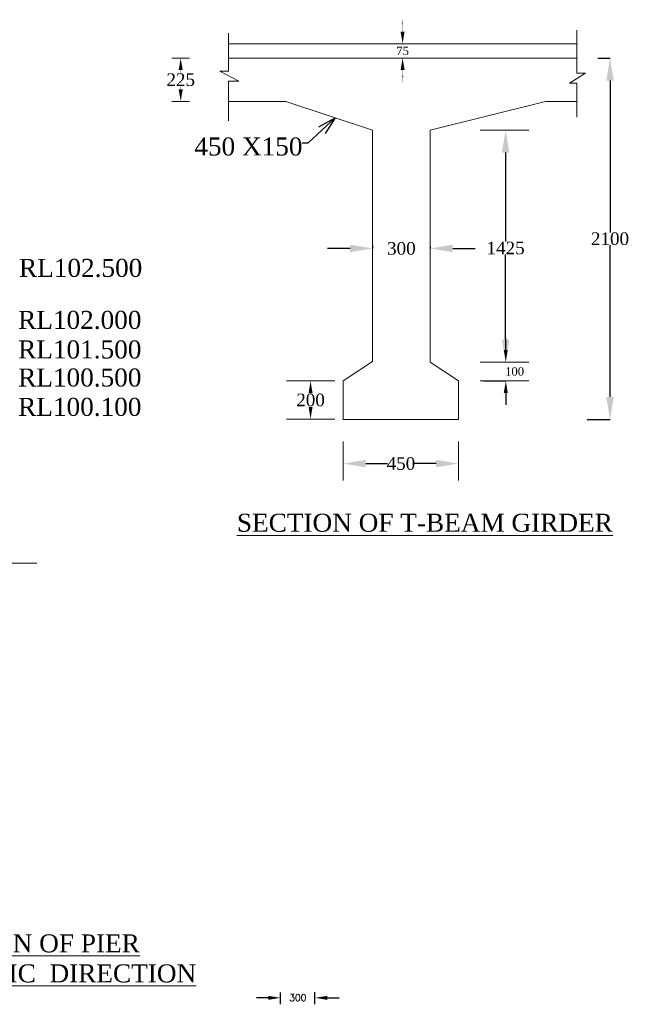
# Model space of a CAD drawing. Header units: millimetres. Extents: x 103078 to 25259364, y -3207472 to 3138455.
# Tile 7 of 11: x 8803728 to 8829046, y -188460 to -147469. Entities that reach past the tile are written whole.
import ezdxf

# ---------------------------------------------------------------- set-up
doc = ezdxf.new("R2010")
doc.units = ezdxf.units.MM
doc.header["$LTSCALE"] = 60
doc.header["$MEASUREMENT"] = 0
doc.linetypes.add('DOT2', pattern=[0.125, 0, -0.125])
doc.styles.get("Standard").update_dxf_attribs({"font": 'txt.shx', "height": 350})
doc.styles.add('style1', font='txt.shx', dxfattribs={"height": 300})
doc.dimstyles.get("Standard").update_dxf_attribs({"dimtxt": 400, "dimasz": 215, "dimexe": 0.18, "dimexo": 0.0625, "dimgap": 0.09, "dimtad": 0, "dimtih": 1, "dimtoh": 1, "dimdec": 0, "dimzin": 4, "dimdsep": 46, "dimtxsty": 'Standard', "dimblk": 'OPEN90', "dimcen": 0, "dimadec": 0, "dimazin": 1, "dimtfac": 1, "dimtdec": 0, "dimtix": 1, "dimtofl": 0, "dimtmove": 0, "dimatfit": 3, "dimldrblk": 'OPEN30', "dimfxl": 1, "dimtolj": 1, "dimtzin": 0, "dimarcsym": 0})

# ---------------------------------------------------------------- blocks, each defined once
blk = doc.blocks.new('*D645')
at = {"color": 0, "linetype": 'Continuous', "lineweight": -2, "transparency": 16777216}
for p, q in [((8817188, -165949), (8817188, -165949)), ((8818123, -165949), (8819027, -165949)), ((8821053, -165949), (8820150, -165949)), ((8821988, -165949), (8821988, -165949))]:
    blk.add_line(p, q, dxfattribs=at)
for points in [[(8818123, -165793), (8818123, -166105), (8817188, -165949)], [(8821053, -165793), (8821053, -166105), (8821988, -165949)]]:
    blk.add_solid(points, dxfattribs=at)
at = {"layer": 'Defpoints', "color": 0, "linetype": 'Continuous', "lineweight": -2, "transparency": 16777216}
for p in [(8817188, -165949), (8821988, -165949), (8821988, -165949)]:
    blk.add_point(p, dxfattribs=at)
at = {"color": 0, "linetype": 'Continuous', "lineweight": 9, "transparency": 16777216, "insert": (8819588, -165949), "char_height": 350, "attachment_point": 5}
blk.add_mtext('\\A1;{\\fTimes New Roman|b0|i0|c0|p18;\\H1.5x;450}', dxfattribs=at)
blk = doc.blocks.new('*D646')
at = {"color": 0, "linetype": 'Continuous', "lineweight": -2, "transparency": 16777216}
for p, q in [((8823949, -161221), (8823949, -160721)), ((8823949, -161721), (8823949, -161721)), ((8823016, -162509), (8823949, -162509)), ((8823949, -163009), (8823949, -163509))]:
    blk.add_line(p, q, dxfattribs=at)
for points in [[(8823866, -161221), (8824033, -161221), (8823949, -161721)], [(8823866, -163009), (8824033, -163009), (8823949, -162509)]]:
    blk.add_solid(points, dxfattribs=at)
at = {"layer": 'Defpoints', "color": 0, "linetype": 'Continuous', "lineweight": -2, "transparency": 16777216}
for p in [(8823949, -161721), (8823949, -161721), (8823016, -162509)]:
    blk.add_point(p, dxfattribs=at)
at = {"color": 0, "linetype": 'Continuous', "lineweight": 9, "transparency": 16777216, "insert": (8823949, -162115), "char_height": 350, "attachment_point": 5}
blk.add_mtext('\\A1;{\\fTimes New Roman|b0|i0|c0|p18;\\H0.5x;           \\H2x;100}', dxfattribs=at)
blk = doc.blocks.new('*D647')
at = {"color": 0, "linetype": 'Continuous', "lineweight": -2, "transparency": 16777216}
for p, q in [((8823942, -152069), (8823942, -152069)), ((8823942, -153004), (8823942, -156709)), ((8823942, -160786), (8823942, -157243)), ((8823942, -161721), (8823942, -161721))]:
    blk.add_line(p, q, dxfattribs=at)
for points in [[(8823786, -153004), (8824098, -153004), (8823942, -152069)], [(8823786, -160786), (8824098, -160786), (8823942, -161721)]]:
    blk.add_solid(points, dxfattribs=at)
at = {"layer": 'Defpoints', "color": 0, "linetype": 'Continuous', "lineweight": -2, "transparency": 16777216}
for p in [(8823942, -152069), (8823942, -152069), (8823942, -161721)]:
    blk.add_point(p, dxfattribs=at)
at = {"color": 0, "linetype": 'Continuous', "lineweight": 9, "transparency": 16777216, "insert": (8823942, -156976), "char_height": 350, "attachment_point": 5}
blk.add_mtext('\\A1;{\\fTimes New Roman|b0|i0|c0|p18;\\H1.5x;1425}', dxfattribs=at)
blk = doc.blocks.new('*D690')
at = {"color": 0, "linetype": 'Continuous', "lineweight": -2, "transparency": 16777216}
for p, q in [((8817471, -156992), (8816536, -156992)), ((8818406, -156883), (8818406, -156992)), ((8820806, -156895), (8820806, -156992)), ((8821741, -156992), (8822676, -156992))]:
    blk.add_line(p, q, dxfattribs=at)
for points in [[(8817471, -156836), (8817471, -157148), (8818406, -156992)], [(8821741, -156836), (8821741, -157148), (8820806, -156992)]]:
    blk.add_solid(points, dxfattribs=at)
at = {"layer": 'Defpoints', "color": 0, "linetype": 'Continuous', "lineweight": -2, "transparency": 16777216}
for p in [(8818406, -156883), (8820806, -156895), (8820806, -156992)]:
    blk.add_point(p, dxfattribs=at)
at = {"color": 0, "linetype": 'Continuous', "lineweight": 9, "transparency": 16777216, "insert": (8819606, -156992), "char_height": 350, "attachment_point": 5}
blk.add_mtext('\\A1;{\\fTimes New Roman|b0|i0|c0|p18;\\H1.5x;300}', dxfattribs=at)
blk = doc.blocks.new('*D704')
at = {"color": 0, "linetype": 'DOT2', "lineweight": -2, "ltscale": 2, "transparency": 16777216}
for p, q in [((8819657, -147969), (8819657, -147469)), ((8819657, -148469), (8819657, -148469)), ((8819657, -149069), (8819657, -149069)), ((8819657, -149569), (8819657, -150069))]:
    blk.add_line(p, q, dxfattribs=at)
for points in [[(8819574, -147969), (8819741, -147969), (8819657, -148469)], [(8819574, -149569), (8819741, -149569), (8819657, -149069)]]:
    blk.add_solid(points, dxfattribs=at)
at = {"layer": 'Defpoints', "color": 0, "linetype": 'DOT2', "lineweight": -2, "ltscale": 2, "transparency": 16777216}
for p in [(8819657, -148469), (8819657, -148469), (8819657, -149069)]:
    blk.add_point(p, dxfattribs=at)
at = {"color": 0, "linetype": 'DOT2', "lineweight": 9, "ltscale": 2, "transparency": 16777216, "insert": (8819657, -148769), "char_height": 350, "attachment_point": 5}
blk.add_mtext('\\A1;{\\fTimes New Roman|b0|i0|c0|p18;75}', dxfattribs=at)
blk = doc.blocks.new('*D705')
at = {"color": 0, "linetype": 'DOT2', "lineweight": -2, "ltscale": 2, "transparency": 16777216}
for p, q in [((8815828, -162509), (8815828, -162509)), ((8815828, -163009), (8815828, -163036)), ((8815828, -163597), (8815828, -163570)), ((8815828, -164097), (8815828, -164097))]:
    blk.add_line(p, q, dxfattribs=at)
for points in [[(8815744, -163009), (8815911, -163009), (8815828, -162509)], [(8815744, -163597), (8815911, -163597), (8815828, -164097)]]:
    blk.add_solid(points, dxfattribs=at)
at = {"layer": 'Defpoints', "color": 0, "linetype": 'DOT2', "lineweight": -2, "ltscale": 2, "transparency": 16777216}
for p in [(8815828, -162509), (8815828, -164097), (8815828, -164097)]:
    blk.add_point(p, dxfattribs=at)
at = {"color": 0, "linetype": 'DOT2', "lineweight": 9, "ltscale": 2, "transparency": 16777216, "insert": (8815828, -163303), "char_height": 350, "attachment_point": 5}
blk.add_mtext('\\A1;{\\fTimes New Roman|b0|i0|c0|p18;\\H1.5x;200}', dxfattribs=at)
blk = doc.blocks.new('*D653')
at = {"color": 0, "linetype": 'DOT2', "lineweight": -2, "ltscale": 2, "transparency": 16777216}
for p, q in [((8810282, -149069), (8810426, -149069)), ((8810426, -149569), (8810426, -149702)), ((8810426, -150369), (8810426, -150236)), ((8810282, -150869), (8810426, -150869))]:
    blk.add_line(p, q, dxfattribs=at)
for points in [[(8810342, -149569), (8810509, -149569), (8810426, -149069)], [(8810342, -150369), (8810509, -150369), (8810426, -150869)]]:
    blk.add_solid(points, dxfattribs=at)
at = {"layer": 'Defpoints', "color": 0, "linetype": 'DOT2', "lineweight": -2, "ltscale": 2, "transparency": 16777216}
for p in [(8810282, -149069), (8810426, -149069), (8810282, -150869)]:
    blk.add_point(p, dxfattribs=at)
at = {"color": 0, "linetype": 'DOT2', "lineweight": 9, "ltscale": 2, "transparency": 16777216, "insert": (8810426, -149969), "char_height": 350, "attachment_point": 5}
blk.add_mtext('\\A1;{\\fTimes New Roman|b0|i0|c0|p18;\\H1.5x;225}', dxfattribs=at)
blk = doc.blocks.new('*D663')
at = {"color": 0, "linetype": 'Continuous', "lineweight": -2, "transparency": 16777216}
for p, q in [((8827779, -149069), (8828286, -149069)), ((8828286, -150004), (8828286, -156322)), ((8828286, -163174), (8828286, -156856)), ((8827330, -164109), (8828286, -164109))]:
    blk.add_line(p, q, dxfattribs=at)
for points in [[(8828130, -150004), (8828442, -150004), (8828286, -149069)], [(8828130, -163174), (8828442, -163174), (8828286, -164109)]]:
    blk.add_solid(points, dxfattribs=at)
at = {"layer": 'Defpoints', "color": 0, "linetype": 'Continuous', "lineweight": -2, "transparency": 16777216}
for p in [(8827779, -149069), (8828286, -149069), (8827330, -164109)]:
    blk.add_point(p, dxfattribs=at)
at = {"color": 0, "linetype": 'Continuous', "lineweight": 9, "transparency": 16777216, "insert": (8828286, -156589), "char_height": 350, "attachment_point": 5}
blk.add_mtext('\\A1;{\\fTimes New Roman|b0|i0|c0|p18;\\H1.5x;2100}', dxfattribs=at)

msp = doc.modelspace()

# ---------------------------------------------------------------- linework, layer by layer
at = {"linetype": 'Continuous', "lineweight": 9}
for p, q in [((8826901.72, -147904), (8826901.72, -149693.76)), ((8812412.65, -148036.58), (8812412.65, -149617.19)), ((8812412.65, -148468.88), (8826901.72, -148468.88)), ((8812412.65, -149068.88), (8826901.72, -149068.88)), ((8812412.65, -149617.19), (8812054.63, -149617.19)), ((8812054.63, -149617.19), (8812841.02, -150033.8)), ((8827259.73, -149693.76), (8826598.47, -150110.36)), ((8826901.72, -149693.76), (8827259.73, -149693.76)), ((8812412.65, -150033.8), (8812412.65, -150922.13)), ((8812841.02, -150033.8), (8812412.65, -150033.8)), ((8826598.47, -150110.36), (8826901.72, -150110.36)), ((8826901.72, -150110.36), (8826901.72, -150868.88)), ((8812412.65, -150922.13), (8812412.65, -151686.07)), ((8825606.01, -150868.88), (8826901.72, -150868.88)), ((8826901.72, -150868.88), (8826901.72, -151528.29)), ((8818406.01, -152068.88), (8818406.01, -161696.78)), ((8820806.01, -161720.59), (8820806.01, -152068.88)), ((8822888.01, -152068.88), (8824902.34, -152068.88)), ((8817188.16, -162508.69), (8818406.01, -161696.78)), ((8821988.16, -162508.69), (8820806.01, -161720.59)), ((8822888.01, -161720.59), (8824902.34, -161720.59)), ((8814820.6, -162508.69), (8816834.93, -162508.69)), ((8817188.16, -162508.69), (8817188.16, -164108.69)), ((8821988.16, -162508.69), (8821988.16, -164108.69)), ((8822888.19, -162508.69), (8824902.52, -162508.69)), ((8814820.78, -164096.78), (8816835.11, -164096.78)), ((8819588.16, -164108.69), (8817188.16, -164108.69)), ((8821988.16, -164108.69), (8819588.16, -164108.69)), ((8817188.16, -165028.88), (8817188.16, -166654.63)), ((8821988.16, -165028.88), (8821988.16, -166654.63)), ((8797410.87, -170099.34), (8804433.89, -170099.34))]:
    msp.add_line(p, q, dxfattribs=at)
at = {"linetype": 'Continuous', "lineweight": 9, "ltscale": 2}
for p, q in [((8810795.27, -149068.88), (8810056.1, -149068.88)), ((8810795.27, -150868.88), (8810056.1, -150868.88))]:
    msp.add_line(p, q, dxfattribs=at)
at = {"lineweight": -2, "ltscale": 11000}
for p, q in [((8814574.59, -188460.38), (8814574.59, -187972.51)), ((8816012.69, -188452.93), (8816012.69, -187955.87)), ((8814074.59, -188191.23), (8813574.59, -188191.23)), ((8816521.33, -188191.23), (8817021.33, -188191.23))]:
    msp.add_line(p, q, dxfattribs=at)
at = {"linetype": 'Continuous', "lineweight": 9}
for points in [[(8812412.65, -150868.88), (8814806.01, -150868.88), (8818406.01, -152068.88)], [(8820806.01, -152068.88), (8825606.01, -150868.88)]]:
    msp.add_lwpolyline(points, dxfattribs=at)
at = {"lineweight": -2, "ltscale": 11000}
for points in [[(8814074.59, -188107.9), (8814074.59, -188274.57), (8814574.59, -188191.23)], [(8816521.33, -188107.9), (8816521.33, -188274.57), (8816021.33, -188191.23)]]:
    msp.add_solid(points, dxfattribs=at)

# ---------------------------------------------------------------- texts
at = {"linetype": 'Continuous', "lineweight": 9, "insert": (8810774.76, -152753.05), "char_height": 500, "attachment_point": 4}
msp.add_mtext('{\\fVerdana|b0|i0|c0|p34; \\fTimes New Roman|b0|i0|c0|p18;\\H1.5x;450 X150}', dxfattribs=at)
at = {"linetype": 'Continuous', "lineweight": 9, "char_height": 1036.4865, "attachment_point": 1, "style": 'style1'}
for s, insert, width in [('{\\fTimes New Roman|b0|i0|c0|p18;\\H0.7236x;RL102.500  \\H1.38197x;                 }', (8803699.23, -157427.28), 1111.7691), ('{\\fTimes New Roman|b0|i0|c0|p18;\\H0.7236x;RL102.000\\H1.38197x;                 }', (8803662.85, -159591.85), 1111.7691), ('{\\fTimes New Roman|b0|i0|c0|p18;\\H0.7236x;RL101.500  \\H1.38199x;                    }', (8803662.85, -160821.45), 4922.325)]:
    msp.add_mtext(s, dxfattribs=dict(at, insert=insert, width=width))
at = {"linetype": 'Continuous', "lineweight": 9, "attachment_point": 1, "style": 'style1'}
for s, insert, char_height in [('{\\fTimes New Roman|b0|i0|c0|p18;\\H0.7236x;RL100.500\\H1.38199x;                     }', (8803662.85, -161991.13), 1036.4865), ('{\\fTimes New Roman|b0|i0|c0|p18;\\H0.7236x;RL100.100    \\H1.38197x;                     }', (8803662.85, -163212.26), 1036.4865), ('\\pxqc;{\\fTimes New Roman|b0|i0|c0|p18;\\LELEVATION OF PIER \\PALONG TRAFFIC  DIRECTION  }', (8795210.32, -185547.16), 750)]:
    msp.add_mtext(s, dxfattribs=dict(at, insert=insert, char_height=char_height))
at = {"linetype": 'Continuous', "lineweight": 9, "insert": (8812763.82, -168036.06), "char_height": 780, "width": 19383.7853, "attachment_point": 1}
msp.add_mtext('{\\fTimes New Roman|b0|i0|c0|p18;\\H0.96154x;\\LSECTION OF T-BEAM GIRDER \\fTimes New Roman|b0|i1|c0|p18;  \\Ftxt|c0; }                   ', dxfattribs=at)
at = {"lineweight": -2, "ltscale": 11000, "insert": (8815297.96, -188183.7), "char_height": 350, "attachment_point": 5}
msp.add_mtext('{\\H0.8x;300}', dxfattribs=at)

# ---------------------------------------------------------------- dimensions: what is measured, and where the dimension line sits
at = {"linetype": 'DOT2', "lineweight": 9, "ltscale": 2}
for base, p1, p2, text, picture, middle in [((8819657.18, -148468.88), (8819657.18, -149068.88), (8819657.18, -148468.88), '{\\fTimes New Roman|b0|i0|c0|p18;75}', '*D704', (8819657.18, -148768.88)), ((8810425.5, -149068.88), (8810281.59, -150868.88), (8810281.59, -149068.88), '{\\fTimes New Roman|b0|i0|c0|p18;\\H1.5x;225}', '*D653', (8810425.5, -149968.88)), ((8815827.76, -164096.78), (8815827.76, -162508.69), (8815827.76, -164096.78), '{\\fTimes New Roman|b0|i0|c0|p18;\\H1.5x;200}', '*D705', (8815827.76, -163302.73))]:
    dim = msp.add_linear_dim(base=base, p1=p1, p2=p2, angle=90, text=text, dimstyle='Standard', override={"dimtxt": 500, "dimasz": 500, "dimfxl": 300}, dxfattribs=at)
    dim.commit()
    dim.dimension.update_dxf_attribs({"geometry": picture, "text_midpoint": middle})
at = {"linetype": 'Continuous', "lineweight": 9}
dim = msp.add_linear_dim(base=(8828286.1, -149068.88), p1=(8827330.25, -164108.69), p2=(8827779.28, -149068.88), angle=90, text='{\\fTimes New Roman|b0|i0|c0|p18;\\H1.5x;2100}', dimstyle='Standard', override={"dimtxt": 500, "dimasz": 935, "dimfxl": 300}, dxfattribs=at)
dim.commit()
dim.dimension.update_dxf_attribs({"geometry": '*D663', "text_midpoint": (8828286.1, -156588.78)})
for base, p1, p2, text, override, picture, middle in [((8823941.95, -152068.88), (8823941.95, -161720.59), (8823941.95, -152068.88), '{\\fTimes New Roman|b0|i0|c0|p18;\\H1.5x;1425}', {"dimtxt": 500, "dimasz": 935, "dimfxl": 300}, '*D647', (8823941.95, -156975.83)), ((8823949.3, -161720.59), (8823015.98, -162508.69), (8823949.3, -161720.59), '{\\fTimes New Roman|b0|i0|c0|p18;\\H0.5x;           \\H2x;100}', {"dimtxt": 500, "dimasz": 500, "dimfxl": 300}, '*D646', (8823949.3, -162114.64))]:
    dim = msp.add_linear_dim(base=base, p1=p1, p2=p2, angle=90, text=text, dimstyle='Standard', override=override, dxfattribs=at)
    dim.commit()
    dim.dimension.update_dxf_attribs({"geometry": picture, "text_midpoint": middle, "dimtype": 160})
for base, p1, p2, text, picture, middle in [((8820806.01, -156992), (8818406.01, -156882.83), (8820806.01, -156894.73), '{\\fTimes New Roman|b0|i0|c0|p18;\\H1.5x;300}', '*D690', (8819606.01, -156992)), ((8821988.16, -165948.83), (8817188.16, -165948.83), (8821988.16, -165948.83), '{\\fTimes New Roman|b0|i0|c0|p18;\\H1.5x;450}', '*D645', (8819588.16, -165948.83))]:
    dim = msp.add_linear_dim(base=base, p1=p1, p2=p2, text=text, dimstyle='Standard', override={"dimtxt": 500, "dimasz": 935, "dimfxl": 300}, dxfattribs=at)
    dim.commit()
    dim.dimension.update_dxf_attribs({"geometry": picture, "text_midpoint": middle})

# ---------------------------------------------------------------- leaders
msp.add_leader([(8816847.5, -151549.38), (8815721.44, -152613.28), (8815475.14, -152613.28)], dimstyle='Standard', override={"dimtxt": 500, "dimasz": 750, "dimfxl": 300}, dxfattribs=at)

doc.saveas('drawing.dxf')
